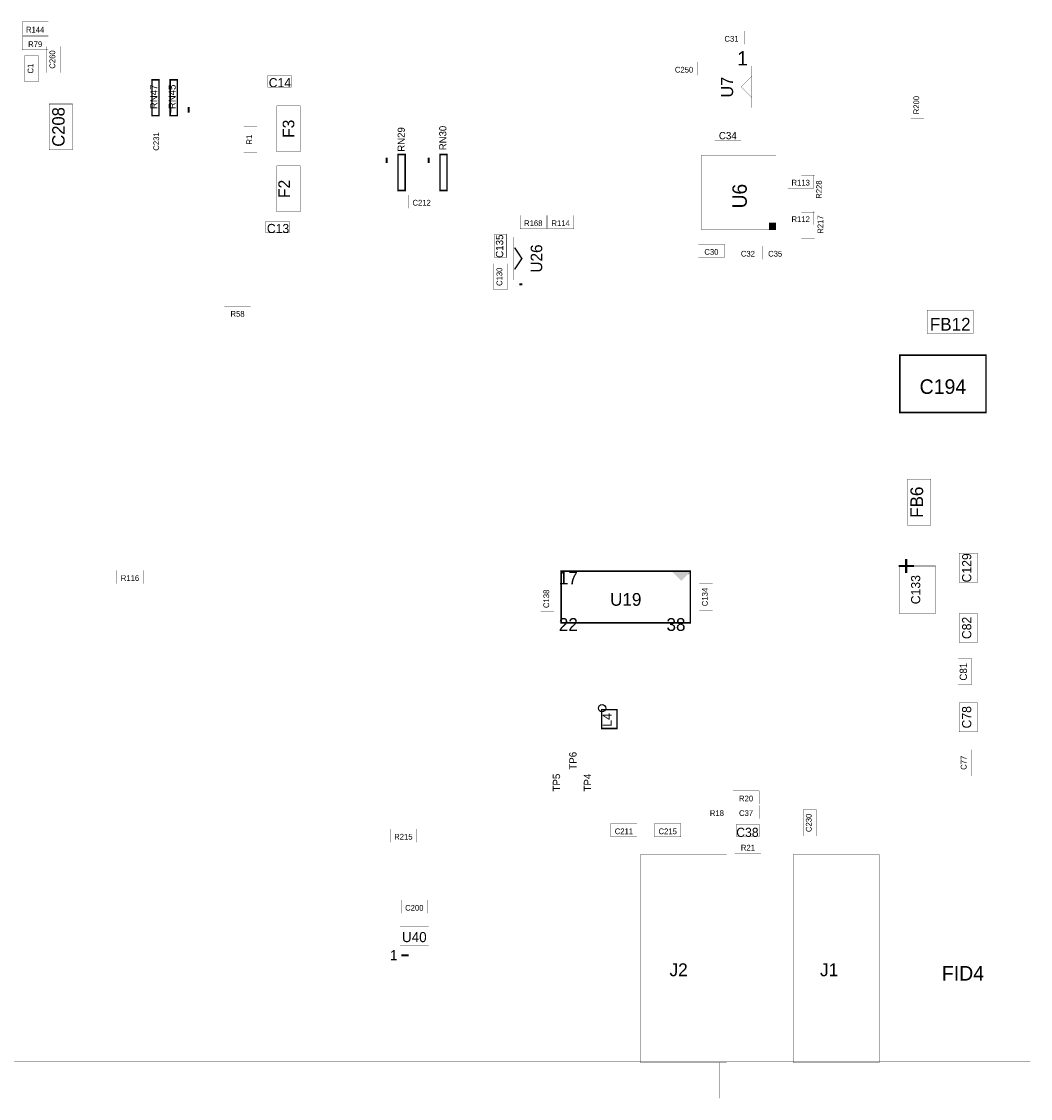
# Model space of a CAD drawing. Extents: x -12.6 to 14.4, y -11.9 to 11.9.
# Tile 5 of 6: x 1.8 to 14.4, y -11.9 to 1.6. Entities that reach past the tile are written whole.
import ezdxf
from ezdxf.enums import TextEntityAlignment as Align

# ---------------------------------------------------------------- set-up
doc = ezdxf.new("R2010")
doc.units = 0
doc.layers.get('0').update_dxf_attribs({"linetype": 'CONTINUOUS'})
for name, color, linetype in [('ASSEMBLY_OUTLIN', 15, 'CONTINUOUS'), ('ASSEMBLY_REF_DE', 15, 'CONTINUOUS'), ('BOARD_OUTLINE', 10, 'CONTINUOUS')]:
    doc.layers.add(name, color=color, linetype=linetype)
doc.styles.add('STYLE_1', font='TXT', dxfattribs={"height": 0.16002})
doc.styles.add('STYLE_10', font='TXT', dxfattribs={"height": 0.09})
doc.styles.add('STYLE_11', font='TXT', dxfattribs={"height": 0.1143})
doc.styles.add('STYLE_14', font='TXT', dxfattribs={"height": 0.155448})
doc.styles.add('STYLE_15', font='TXT', dxfattribs={"height": 0.09144})
doc.styles.add('STYLE_16', font='TXT', dxfattribs={"height": 0.1143})
doc.styles.add('STYLE_17', font='TXT', dxfattribs={"height": 0.072})
doc.styles.add('STYLE_18', font='TXT', dxfattribs={"height": 0.09144})
doc.styles.add('STYLE_19', font='TXT', dxfattribs={"height": 0.09144})
doc.styles.add('STYLE_20', font='TXT', dxfattribs={"height": 0.072})
doc.styles.add('STYLE_21', font='TXT', dxfattribs={"height": 0.126})
doc.styles.add('STYLE_22', font='TXT', dxfattribs={"height": 0.18})
doc.styles.add('STYLE_24', font='TXT', dxfattribs={"height": 0.1602})
doc.styles.add('STYLE_25', font='TXT', dxfattribs={"height": 0.18288})
doc.styles.add('STYLE_27', font='TXT', dxfattribs={"height": 0.18})
doc.styles.add('STYLE_29', font='TXT', dxfattribs={"height": 0.27432})
doc.styles.add('STYLE_33', font='TXT', dxfattribs={"height": 0.144})
doc.styles.add('STYLE_35', font='TXT', dxfattribs={"height": 0.153})
doc.styles.add('STYLE_36', font='TXT', dxfattribs={"height": 0.16002})
doc.styles.add('STYLE_4', font='TXT', dxfattribs={"height": 0.146304})
doc.styles.add('STYLE_5', font='TXT', dxfattribs={"height": 0.162})

# ---------------------------------------------------------------- blocks, each defined once
blk = doc.blocks.new('ROUND_1')
blk.add_circle((0, 0), 0.0457)

msp = doc.modelspace()

# ---------------------------------------------------------------- linework, layer by layer
at = {"layer": 'ASSEMBLY_OUTLIN'}
for points, const_width in [([(2.121, 1.409), (2.121, 1.576), (1.792, 1.576), (1.792, 1.409), (2.121, 1.409)], 0.002), ([(2.121, 1.226), (2.121, 1.393), (1.792, 1.393), (1.792, 1.226), (2.121, 1.226)], 0.002), ([(10.853, 1.294), (10.853, 1.462), (10.524, 1.462), (10.524, 1.294), (10.853, 1.294)], 0.002), ([(2.269, 0.939), (2.269, 1.269), (2.101, 1.269), (2.101, 0.939), (2.269, 0.939)], 0.002), ([(1.994, 0.825), (1.994, 1.154), (1.827, 1.154), (1.827, 0.825), (1.994, 0.825)], 0.002), ([(10.259, 0.906), (10.259, 1.073), (9.93, 1.073), (9.93, 0.906), (10.259, 0.906)], 0.002), ([(10.945, 0.5), (10.945, 1.022), (10.387, 1.022), (10.387, 0.5), (10.945, 0.5)], 0.002), ([(3.51, 0.399), (3.51, 0.849), (3.42, 0.849), (3.42, 0.399), (3.51, 0.399)], 0.0183), ([(3.739, 0.399), (3.739, 0.849), (3.649, 0.849), (3.649, 0.399), (3.739, 0.399)], 0.0183), ([(5.166, 0.756), (5.166, 0.903), (4.873, 0.903), (4.873, 0.756), (5.166, 0.756)], 0.00457), ([(10.945, 0.626), (10.81, 0.761), (10.945, 0.896)], 0.002), ([(13.104, 0.368), (13.104, 0.697), (12.937, 0.697), (12.937, 0.368), (13.104, 0.368)], 0.002), ([(2.423, -0.03), (2.423, 0.546), (2.13, 0.546), (2.13, -0.03), (2.423, -0.03)], 0.00457), ([(3.652, 0.437), (3.652, 0.507)], 0.027), ([(3.881, 0.437), (3.881, 0.507)], 0.027), ([(5.28, -0.053), (5.28, 0.523), (4.987, 0.523), (4.987, -0.053), (5.28, -0.053)], 0.00457), ([(3.572, -0.09), (3.572, 0.24), (3.404, 0.24), (3.404, -0.09), (3.572, -0.09)], 0.002), ([(4.737, -0.067), (4.737, 0.263), (4.57, 0.263), (4.57, -0.067), (4.737, -0.067)], 0.002), ([(10.808, 0.083), (10.808, 0.25), (10.478, 0.25), (10.478, 0.083), (10.808, 0.083)], 0.002), ([(6.364, -0.126), (6.364, -0.196)], 0.027), ([(6.596, -0.539), (6.596, -0.088), (6.506, -0.088), (6.506, -0.539), (6.596, -0.539)], 0.0183), ([(6.89, -0.126), (6.89, -0.196)], 0.027), ([(7.122, -0.539), (7.122, -0.088), (7.032, -0.088), (7.032, -0.539), (7.122, -0.539)], 0.0183), ([(11.248, -1.033), (11.248, -0.097), (10.312, -0.097), (10.312, -1.033), (11.248, -1.033)], 0.002), ([(5.28, -0.807), (5.28, -0.231), (4.987, -0.231), (4.987, -0.807), (5.28, -0.807)], 0.00457), ([(11.722, -0.511), (11.722, -0.344), (11.393, -0.344), (11.393, -0.511), (11.722, -0.511)], 0.002), ([(11.733, -0.684), (11.733, -0.355), (11.565, -0.355), (11.565, -0.684), (11.733, -0.684)], 0.002), ([(6.967, -0.763), (6.967, -0.596), (6.638, -0.596), (6.638, -0.763), (6.967, -0.763)], 0.002), ([(11.722, -0.969), (11.722, -0.801), (11.393, -0.801), (11.393, -0.969), (11.722, -0.969)], 0.002), ([(11.733, -1.141), (11.733, -0.812), (11.565, -0.812), (11.565, -1.141), (11.733, -1.141)], 0.002), ([(5.143, -1.072), (5.143, -0.926), (4.85, -0.926), (4.85, -1.072), (5.143, -1.072)], 0.00457), ([(8.368, -1.02), (8.368, -0.852), (8.038, -0.852), (8.038, -1.02), (8.368, -1.02)], 0.002), ([(8.711, -1.02), (8.711, -0.852), (8.381, -0.852), (8.381, -1.02), (8.711, -1.02)], 0.002), ([(7.865, -1.379), (7.865, -1.087), (7.718, -1.087), (7.718, -1.379), (7.865, -1.379)], 0.00457), ([(8.496, -1.663), (8.496, -1.123), (7.956, -1.123), (7.956, -1.663), (8.496, -1.663)], 0.002), ([(10.602, -1.38), (10.602, -1.213), (10.273, -1.213), (10.273, -1.38), (10.602, -1.38)], 0.002), ([(7.969, -1.53), (8.06, -1.393), (7.969, -1.256)], 0.018), ([(11.059, -1.403), (11.059, -1.236), (10.73, -1.236), (10.73, -1.403), (11.059, -1.403)], 0.002), ([(11.402, -1.403), (11.402, -1.236), (11.073, -1.236), (11.073, -1.403), (11.402, -1.403)], 0.002), ([(7.875, -1.786), (7.875, -1.457), (7.708, -1.457), (7.708, -1.786), (7.875, -1.786)], 0.002), ([(8.029, -1.717), (8.065, -1.717)], 0.027), ([(4.658, -2.157), (4.658, -1.99), (4.329, -1.99), (4.329, -2.157), (4.658, -2.157)], 0.002), ([(13.72, -2.334), (13.72, -2.042), (13.144, -2.042), (13.144, -2.334), (13.72, -2.334)], 0.00457), ([(13.881, -3.325), (13.881, -2.605), (12.801, -2.605), (12.801, -3.325), (13.881, -3.325)], 0.0183), ([(13.19, -4.739), (13.19, -4.163), (12.897, -4.163), (12.897, -4.739), (13.19, -4.739)], 0.00457), ([(13.775, -5.457), (13.775, -5.091), (13.546, -5.091), (13.546, -5.457), (13.775, -5.457)], 0.00457), ([(13.249, -5.846), (13.249, -5.251), (12.792, -5.251), (12.792, -5.846), (13.249, -5.846)], 0.00457), ([(3.31, -5.472), (3.31, -5.305), (2.98, -5.305), (2.98, -5.472), (3.31, -5.472)], 0.002), ([(10.173, -5.964), (10.173, -5.316), (8.553, -5.316), (8.553, -5.964), (10.173, -5.964)], 0.018), ([(10.173, -5.325), (10.06, -5.437), (9.948, -5.325), (10.173, -5.325)], 0.002), ([(8.464, -5.827), (8.464, -5.498), (8.296, -5.498), (8.296, -5.827), (8.464, -5.827)], 0.002), ([(10.452, -5.805), (10.452, -5.475), (10.285, -5.475), (10.285, -5.805), (10.452, -5.805)], 0.002), ([(13.775, -6.211), (13.775, -5.846), (13.546, -5.846), (13.546, -6.211), (13.775, -6.211)], 0.00457), ([(13.699, -6.742), (13.699, -6.412), (13.531, -6.412), (13.531, -6.742), (13.699, -6.742)], 0.002), ([(13.775, -7.331), (13.775, -6.966), (13.546, -6.966), (13.546, -7.331), (13.775, -7.331)], 0.00457), ([(9.253, -7.29), (9.253, -7.053), (9.061, -7.053), (9.061, -7.29), (9.253, -7.29)], 0.018), ([(13.699, -7.885), (13.699, -7.555), (13.531, -7.555), (13.531, -7.885), (13.699, -7.885)], 0.002), ([(11.036, -8.238), (11.036, -8.071), (10.707, -8.071), (10.707, -8.238), (11.036, -8.238)], 0.002), ([(10.671, -8.421), (10.671, -8.254), (10.341, -8.254), (10.341, -8.421), (10.671, -8.421)], 0.002), ([(11.036, -8.421), (11.036, -8.254), (10.707, -8.254), (10.707, -8.421), (11.036, -8.421)], 0.002), ([(11.755, -8.639), (11.755, -8.31), (11.588, -8.31), (11.588, -8.639), (11.755, -8.639)], 0.002), ([(9.505, -8.65), (9.505, -8.482), (9.175, -8.482), (9.175, -8.65), (9.505, -8.65)], 0.002), ([(10.053, -8.65), (10.053, -8.482), (9.724, -8.482), (9.724, -8.65), (10.053, -8.65)], 0.002), ([(11.041, -8.639), (11.041, -8.493), (10.748, -8.493), (10.748, -8.639), (11.041, -8.639)], 0.00457), ([(6.739, -8.718), (6.739, -8.551), (6.409, -8.551), (6.409, -8.718), (6.739, -8.718)], 0.002), ([(11.059, -8.855), (11.059, -8.688), (10.73, -8.688), (10.73, -8.855), (11.059, -8.855)], 0.002), ([(10.628, -11.481), (10.628, -8.871), (9.548, -8.871), (9.548, -11.481), (10.628, -11.481)], 0.002), ([(12.542, -11.481), (12.542, -8.871), (11.462, -8.871), (11.462, -11.481), (12.542, -11.481)], 0.002), ([(6.876, -9.61), (6.876, -9.442), (6.546, -9.442), (6.546, -9.61), (6.876, -9.61)], 0.002), ([(6.891, -10.009), (6.891, -9.775), (6.531, -9.775), (6.531, -10.009), (6.891, -10.009)], 0.002), ([(6.549, -10.135), (6.639, -10.135)], 0.0234), ([(10.538, -11.931), (10.538, -11.481), (9.638, -11.481), (9.638, -11.931), (10.538, -11.931)], 0.002), ([(12.452, -11.931), (12.452, -11.481), (11.552, -11.481), (11.552, -11.931), (12.452, -11.931)], 0.002)]:
    msp.add_lwpolyline(points, dxfattribs=dict(at, const_width=const_width))
for points in [[(11.158, -1.033), (11.158, -0.943), (11.248, -1.033), (11.248, -0.943)], [(10.06, -5.436), (9.95, -5.326), (10.06, -5.436), (10.17, -5.326)]]:
    msp.add_solid(points, dxfattribs=at)
at = {"layer": 'BOARD_OUTLINE', "const_width": 0.002}
msp.add_lwpolyline([(14.438, -11.469), (14.438, 11.931), (-12.562, 11.931), (-12.562, -11.469), (14.438, -11.469)], dxfattribs=at)

# ---------------------------------------------------------------- block references
at = {"layer": 'ASSEMBLY_OUTLIN'}
msp.add_blockref('ROUND_1', (9.066, -7.034), dxfattribs=at)
msp.add_blockref('ROUND_1', (9.066, -7.034), dxfattribs=at)

# ---------------------------------------------------------------- texts
for s, height, style, p in [('1', 0.18, 'STYLE_27', (10.828, 1.119)), ('17', 0.1602, 'STYLE_24', (8.643, -5.4)), ('22', 0.1602, 'STYLE_24', (8.643, -5.985)), ('38', 0.1602, 'STYLE_24', (9.993, -5.985)), ('1', 0.126, 'STYLE_21', (6.453, -10.134))]:
    msp.add_text(s, height=height, dxfattribs=dict(at, style=style)).set_placement(p, align=Align.MIDDLE_CENTER)
at = {"layer": 'ASSEMBLY_OUTLIN', "style": 'STYLE_29'}
msp.add_text('+', height=0.274, rotation=90, dxfattribs=at).set_placement((13.096, -5.144), align=Align.BOTTOM_RIGHT)
at = {"layer": 'ASSEMBLY_REF_DE'}
for s, height, style, p in [('R144', 0.072, 'STYLE_17', (1.956, 1.479)), ('C31', 0.072, 'STYLE_17', (10.689, 1.364)), ('R79', 0.072, 'STYLE_17', (1.956, 1.296)), ('C250', 0.072, 'STYLE_17', (10.094, 0.976)), ('C14', 0.1143, 'STYLE_16', (5.025, 0.813)), ('C34', 0.0914, 'STYLE_19', (10.643, 0.149)), ('R113', 0.072, 'STYLE_17', (11.557, -0.441)), ('C212', 0.072, 'STYLE_17', (6.803, -0.693)), ('R168', 0.072, 'STYLE_17', (8.203, -0.95)), ('R114', 0.072, 'STYLE_17', (8.546, -0.95)), ('R112', 0.072, 'STYLE_17', (11.557, -0.899)), ('C13', 0.1143, 'STYLE_16', (5.002, -1.016)), ('C30', 0.072, 'STYLE_17', (10.437, -1.31)), ('C32', 0.072, 'STYLE_17', (10.895, -1.333)), ('C35', 0.072, 'STYLE_17', (11.237, -1.333)), ('R58', 0.072, 'STYLE_17', (4.494, -2.087)), ('FB12', 0.16, 'STYLE_1', (13.432, -2.218)), ('C194', 0.1829, 'STYLE_25', (13.341, -3)), ('R116', 0.072, 'STYLE_17', (3.145, -5.402)), ('U19', 0.1602, 'STYLE_24', (9.363, -5.67)), ('R20', 0.072, 'STYLE_17', (10.872, -8.168)), ('R18', 0.072, 'STYLE_17', (10.506, -8.351)), ('C37', 0.072, 'STYLE_17', (10.872, -8.351)), ('R215', 0.072, 'STYLE_17', (6.574, -8.648)), ('C211', 0.072, 'STYLE_17', (9.34, -8.58)), ('C215', 0.072, 'STYLE_17', (9.889, -8.58)), ('C38', 0.1143, 'STYLE_16', (10.889, -8.593)), ('R21', 0.072, 'STYLE_17', (10.895, -8.785)), ('C200', 0.072, 'STYLE_17', (6.711, -9.54)), ('U40', 0.126, 'STYLE_21', (6.711, -9.907)), ('J2', 0.162, 'STYLE_5', (10.026, -10.317)), ('J1', 0.162, 'STYLE_5', (11.914, -10.317)), ('FID4', 0.1829, 'STYLE_25', (13.592, -10.361))]:
    msp.add_text(s, height=height, dxfattribs=dict(at, style=style)).set_placement(p, align=Align.MIDDLE_CENTER)
for s, height, style, p in [('C260', 0.072, 'STYLE_20', (2.171, 1.104)), ('C1', 0.072, 'STYLE_20', (1.897, 0.99)), ('U7', 0.153, 'STYLE_35', (10.633, 0.757)), ('RN47', 0.09, 'STYLE_10', (3.444, 0.635)), ('RN45', 0.09, 'STYLE_10', (3.673, 0.635)), ('R200', 0.072, 'STYLE_20', (13.007, 0.532)), ('C208', 0.1554, 'STYLE_14', (2.247, 0.258)), ('F3', 0.1463, 'STYLE_4', (5.133, 0.235)), ('C231', 0.072, 'STYLE_20', (3.474, 0.075)), ('R1', 0.072, 'STYLE_20', (4.64, 0.098)), ('RN29', 0.09, 'STYLE_10', (6.547, 0.101)), ('RN30', 0.09, 'STYLE_10', (7.068, 0.119)), ('F2', 0.1463, 'STYLE_4', (5.079, -0.519)), ('U6', 0.18, 'STYLE_22', (10.791, -0.61)), ('R228', 0.072, 'STYLE_20', (11.786, -0.528)), ('R217', 0.072, 'STYLE_20', (11.804, -0.967)), ('C135', 0.0914, 'STYLE_15', (7.78, -1.238)), ('U26', 0.144, 'STYLE_33', (8.243, -1.393)), ('C130', 0.072, 'STYLE_20', (7.778, -1.622)), ('FB6', 0.16, 'STYLE_36', (13.013, -4.451)), ('C129', 0.1143, 'STYLE_11', (13.639, -5.274)), ('C133', 0.1143, 'STYLE_11', (12.999, -5.548)), ('C134', 0.072, 'STYLE_20', (10.355, -5.64)), ('C138', 0.072, 'STYLE_20', (8.366, -5.663)), ('C82', 0.1143, 'STYLE_11', (13.639, -6.028)), ('C81', 0.0914, 'STYLE_15', (13.597, -6.577)), ('C78', 0.1143, 'STYLE_11', (13.639, -7.149)), ('L4', 0.1143, 'STYLE_11', (9.13, -7.182)), ('C77', 0.072, 'STYLE_20', (13.601, -7.72)), ('C230', 0.072, 'STYLE_20', (11.658, -8.474))]:
    msp.add_text(s, height=height, rotation=90, dxfattribs=dict(at, style=style)).set_placement(p, align=Align.MIDDLE_CENTER)
at = {"layer": 'ASSEMBLY_REF_DE', "style": 'STYLE_18'}
for s, p in [('TP6', (8.654, -7.807)), ('TP5', (8.448, -8.081)), ('TP4', (8.837, -8.081))]:
    msp.add_text(s, height=0.0914, rotation=90, dxfattribs=at).set_placement(p, align=Align.TOP_LEFT)

doc.saveas('drawing.dxf')
